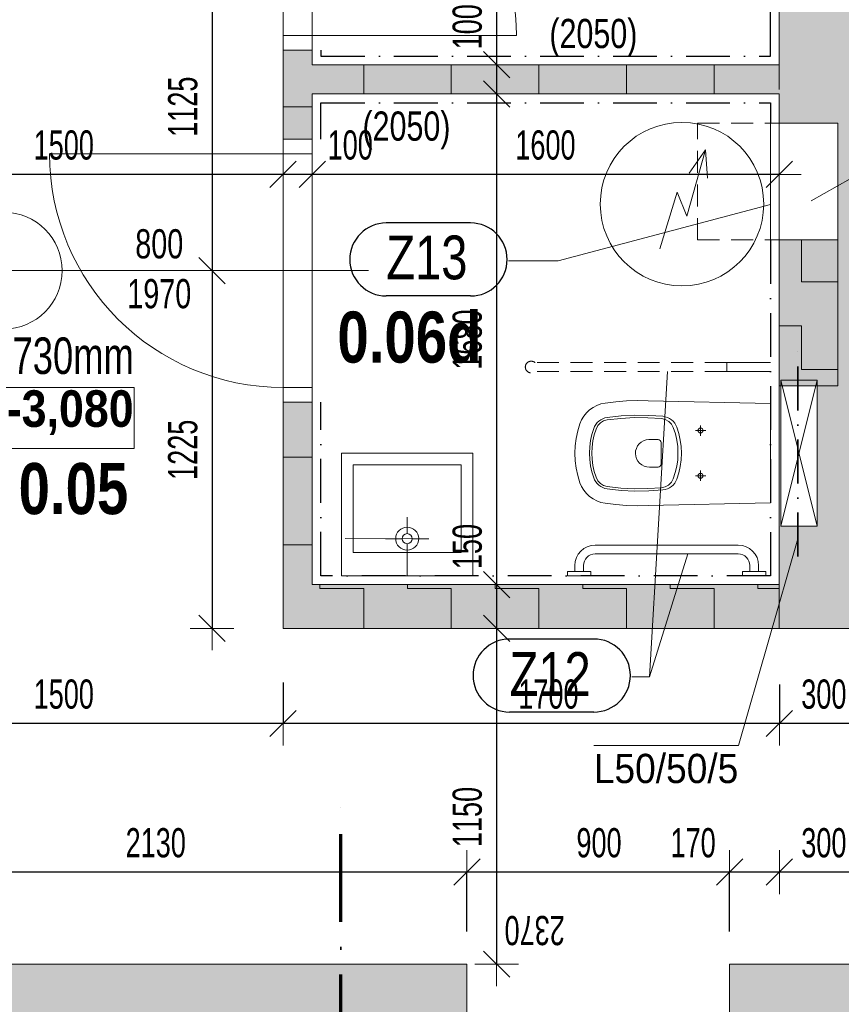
# Model space of a CAD drawing. Header units: millimetres. Extents: x -97971 to 48677, y -63570 to -5533.
# Tile 16 of 65: x -77678 to -74864, y -15074 to -11702. Entities that reach past the tile are written whole.
import ezdxf

# ---------------------------------------------------------------- set-up
doc = ezdxf.new("R2010")
doc.units = ezdxf.units.MM
doc.header["$PDMODE"] = 65
for name, pattern in [('Carkovana 2x_1', [200, 150, -50]), ('Cerchovana_1', [250, 150, -50, 0, -50]), ('JIS_02_1.2', [115, 75, -40]), ('JIS_08_37', [480, 300, -90, 0, -90])]:
    doc.linetypes.add(name, pattern=pattern)
for name, color, linetype, lineweight in [('XR$1$1.PP - NÁVRH_1', 7, 'Continuous', 25), ('XR$2$KOTY_1', 7, 'Continuous', 25), ('XR$3$ZAŘIZOVÁKY_1', 7, 'Continuous', 25), ('XR$4$VÝPLNĚ_1', 7, 'Continuous', 25), ('XR$6$VÝROBKY ___1', 7, 'Continuous', 25), ('XR$7$FILING ___1', 7, 'Continuous', 25)]:
    doc.layers.add(name, color=color, linetype=linetype, lineweight=lineweight)
doc.styles.add('ARIAL', font='ARIAL.TTF')
doc.styles.add('Arial Black', font='Arial Black')
doc.styles.add('ARIALNARROW', font='ARIALN.TTF')
doc.dimstyles.new('DIMSTYLE_3', dxfattribs={"dimtxt": 100, "dimasz": 150, "dimexe": 0, "dimexo": 0, "dimgap": 50, "dimtad": 2, "dimdec": 0, "dimrnd": 5, "dimzin": 12, "dimdsep": 46, "dimtxsty": 'ARIALNARROW', "dimblk1": 'ALL_ML_STRICH', "dimblk2": 'ALL_ML_STRICH', "dimsah": 1, "dimcen": 0, "dimclrd": 6, "dimclre": 6, "dimclrt": 6, "dimadec": 0, "dimazin": 0, "dimtfac": 1, "dimtdec": 0, "dimtix": 1, "dimtmove": 2, "dimatfit": 3, "dimfxl": 0, "dimtzin": 0, "dimlwd": 0, "dimlwe": 13, "dimarcsym": 0})
doc.dimstyles.new('DIMSTYLE_5', dxfattribs={"dimtxt": 100, "dimasz": 150, "dimexe": 0, "dimexo": 0, "dimgap": 50, "dimtad": 2, "dimdec": 0, "dimrnd": 5, "dimzin": 12, "dimdsep": 46, "dimtxsty": 'ARIALNARROW', "dimblk1": 'ALL_ML_STRICH', "dimblk2": 'ALL_ML_STRICH', "dimsah": 1, "dimcen": 0, "dimclrd": 6, "dimclre": 6, "dimclrt": 6, "dimadec": 0, "dimazin": 0, "dimtfac": 1, "dimtdec": 0, "dimtix": 1, "dimtmove": 2, "dimatfit": 3, "dimfxl": 0, "dimtvp": 1.2, "dimtzin": 0, "dimlwd": 0, "dimlwe": 13, "dimarcsym": 0})
pattern_1 = [(0, (300, 300), (150, 150), [150, -150]), (90, (300, 300), (-150, 150), [150, -150])]

# ---------------------------------------------------------------- blocks, each defined once
blk = doc.blocks.new('KOMPLEXNÍ OBJEKT_14')
at = {"layer": 'XR$2$KOTY_1', "color": 7, "linetype": 'JIS_08_37', "lineweight": 70}
blk.add_line((-76578.7, -15271.6), (-76578.7, -14396.1), dxfattribs=at)
at = {"layer": 'XR$2$KOTY_1', "color": 7, "linetype": 'Continuous', "lineweight": 13}
for p, q in [((-76578.7, -15271.6), (-76472.6, -15165.5)), ((-76472.6, -15377.6), (-76472.6, -15165.5)), ((-76578.7, -15271.6), (-76120.4, -15271.6)), ((-76578.7, -15271.6), (-76472.6, -15377.6))]:
    blk.add_line(p, q, dxfattribs=at)
at = {"layer": 'XR$2$KOTY_1', "color": 7, "linetype": 'Continuous', "lineweight": 25, "insert": (-76301.7, -15494.1), "char_height": 150, "width": 176.23, "attachment_point": 7, "rotation": 0.0001, "style": 'Arial Black'}
blk.add_mtext('\\W0.82;1', dxfattribs=at)
blk = doc.blocks.new('ALL_ML_STRICH')
at = {"color": 0, "linetype": 'ByBlock', "lineweight": -2}
for p, q in [((0, -0.5), (0, 0.5)), ((-0.3, -0.3), (0.3, 0.3)), ((-1, 0), (0.5, 0))]:
    blk.add_line(p, q, dxfattribs=at)
blk = doc.blocks.new('*D283')
at = {"layer": 'DEFPOINTS', "color": 6, "linetype": 'Continuous', "lineweight": 13}
for p in [(-74776.3, -14621.2), (-75075.9, -14936.3), (-74776.3, -14936.3)]:
    blk.add_point(p, dxfattribs=at)
at = {"layer": 'XR$2$KOTY_1', "color": 6, "linetype": 'Continuous', "lineweight": -2}
for p, q in [((-75075.9, -14621.2), (-75075.9, -14621.2)), ((-74776.3, -14621.2), (-75075.9, -14621.2)), ((-74776.3, -14621.2), (-74776.3, -14621.2))]:
    blk.add_line(p, q, dxfattribs=at)
at = {"layer": 'XR$2$KOTY_1', "color": 6, "linetype": 'Continuous', "lineweight": 13, "xscale": 150, "yscale": 150, "zscale": 150}
for p, rotation in [((-75075.9, -14621.2), 180), ((-74776.3, -14621.2), 360)]:
    blk.add_blockref('ALL_ML_STRICH', p, dxfattribs=dict(at, rotation=rotation))
at = {"layer": 'XR$2$KOTY_1', "color": 6, "linetype": 'Continuous', "lineweight": 13, "insert": (-74923.6, -14521.2), "char_height": 100, "width": 243.429, "attachment_point": 5, "style": 'ARIALNARROW'}
blk.add_mtext('\\W0.81;\\A1;{300}', dxfattribs=at)
blk = doc.blocks.new('*D284')
at = {"layer": 'DEFPOINTS', "color": 6, "linetype": 'Continuous', "lineweight": 13}
for p in [(-75075.9, -14621.2), (-75246.3, -14936.3), (-75075.9, -14936.3)]:
    blk.add_point(p, dxfattribs=at)
at = {"layer": 'XR$2$KOTY_1', "color": 6, "linetype": 'Continuous', "lineweight": -2}
for p, q in [((-75246.3, -14824.2), (-75246.3, -14621.2)), ((-75075.9, -14621.2), (-75246.3, -14621.2)), ((-75075.9, -14621.2), (-75075.9, -14621.2))]:
    blk.add_line(p, q, dxfattribs=at)
at = {"layer": 'XR$2$KOTY_1', "color": 6, "linetype": 'Continuous', "lineweight": 13, "xscale": 150, "yscale": 150, "zscale": 150}
for p, rotation in [((-75246.3, -14621.2), 180), ((-75075.9, -14621.2), 360)]:
    blk.add_blockref('ALL_ML_STRICH', p, dxfattribs=dict(at, rotation=rotation))
at = {"layer": 'XR$2$KOTY_1', "color": 6, "linetype": 'Continuous', "lineweight": 13, "insert": (-75371.5, -14521.2), "char_height": 100, "width": 243.429, "attachment_point": 5, "style": 'ARIALNARROW'}
blk.add_mtext('\\W0.81;\\A1;{170}', dxfattribs=at)
blk = doc.blocks.new('*D285')
at = {"layer": 'DEFPOINTS', "color": 6, "linetype": 'Continuous', "lineweight": 13}
for p in [(-75246.3, -14621.2), (-76146.3, -14936.3), (-75246.3, -14936.3)]:
    blk.add_point(p, dxfattribs=at)
at = {"layer": 'XR$2$KOTY_1', "color": 6, "linetype": 'Continuous', "lineweight": -2}
for p, q in [((-76146.3, -14824.2), (-76146.3, -14621.2)), ((-75246.3, -14621.2), (-76146.3, -14621.2)), ((-75246.3, -14824.2), (-75246.3, -14621.2))]:
    blk.add_line(p, q, dxfattribs=at)
at = {"layer": 'XR$2$KOTY_1', "color": 6, "linetype": 'Continuous', "lineweight": 13, "xscale": 150, "yscale": 150, "zscale": 150}
for p, rotation in [((-76146.3, -14621.2), 180), ((-75246.3, -14621.2), 360)]:
    blk.add_blockref('ALL_ML_STRICH', p, dxfattribs=dict(at, rotation=rotation))
at = {"layer": 'XR$2$KOTY_1', "color": 6, "linetype": 'Continuous', "lineweight": 13, "insert": (-75693.8, -14521.2), "char_height": 100, "width": 243.429, "attachment_point": 5, "style": 'ARIALNARROW'}
blk.add_mtext('\\W0.81;\\A1;{900}', dxfattribs=at)
at = {"layer": 'XR$2$KOTY_1', "color": 6, "linetype": 'Continuous', "lineweight": 13, "insert": (-75811, -14871.2), "char_height": 100, "width": 5, "attachment_point": 1, "rotation": 180, "line_spacing_factor": 0.60241, "style": 'ARIALNARROW'}
blk.add_mtext('\\W0.81;2370', dxfattribs=at)
blk = doc.blocks.new('*D286')
at = {"layer": 'DEFPOINTS', "color": 6, "linetype": 'Continuous', "lineweight": 13}
for p in [(-76146.3, -14621.2), (-78276.3, -14936.3), (-76146.3, -14936.3)]:
    blk.add_point(p, dxfattribs=at)
at = {"layer": 'XR$2$KOTY_1', "color": 6, "linetype": 'Continuous', "lineweight": -2}
for p, q in [((-78276.3, -14621.2), (-78276.3, -14621.2)), ((-76146.3, -14621.2), (-78276.3, -14621.2)), ((-76146.3, -14824.2), (-76146.3, -14621.2))]:
    blk.add_line(p, q, dxfattribs=at)
at = {"layer": 'XR$2$KOTY_1', "color": 6, "linetype": 'Continuous', "lineweight": 13, "xscale": 150, "yscale": 150, "zscale": 150}
for p, rotation in [((-78276.3, -14621.2), 180), ((-76146.3, -14621.2), 360)]:
    blk.add_blockref('ALL_ML_STRICH', p, dxfattribs=dict(at, rotation=rotation))
at = {"layer": 'XR$2$KOTY_1', "color": 6, "linetype": 'Continuous', "lineweight": 13, "insert": (-77212.4, -14521.2), "char_height": 100, "width": 324.571, "attachment_point": 5, "style": 'ARIALNARROW'}
blk.add_mtext('\\W0.81;\\A1;{2130}', dxfattribs=at)
blk = doc.blocks.new('*D318')
at = {"layer": 'DEFPOINTS', "color": 6, "linetype": 'Continuous', "lineweight": 13}
for p in [(-75075.9, -13786.3), (-74776.3, -13786.3), (-74776.3, -14112.1)]:
    blk.add_point(p, dxfattribs=at)
at = {"layer": 'XR$2$KOTY_1', "color": 6, "linetype": 'Continuous', "lineweight": -2}
for p, q in [((-75075.9, -13978.5), (-75075.9, -14112.1)), ((-74776.3, -13978.5), (-74776.3, -14112.1)), ((-74776.3, -14112.1), (-75075.9, -14112.1))]:
    blk.add_line(p, q, dxfattribs=at)
at = {"layer": 'XR$2$KOTY_1', "color": 6, "linetype": 'Continuous', "lineweight": 13, "xscale": 150, "yscale": 150, "zscale": 150}
for p, rotation in [((-75075.9, -14112.1), 180), ((-74776.3, -14112.1), 360)]:
    blk.add_blockref('ALL_ML_STRICH', p, dxfattribs=dict(at, rotation=rotation))
at = {"layer": 'XR$2$KOTY_1', "color": 6, "linetype": 'Continuous', "lineweight": 13, "insert": (-74923.6, -14012.1), "char_height": 100, "width": 243.429, "attachment_point": 5, "style": 'ARIALNARROW'}
blk.add_mtext('\\W0.81;\\A1;{300}', dxfattribs=at)
blk = doc.blocks.new('*D319')
at = {"layer": 'DEFPOINTS', "color": 6, "linetype": 'Continuous', "lineweight": 13}
for p in [(-76776.3, -13786.3), (-75075.9, -13786.3), (-75075.9, -14112.1)]:
    blk.add_point(p, dxfattribs=at)
at = {"layer": 'XR$2$KOTY_1', "color": 6, "linetype": 'Continuous', "lineweight": -2}
for p, q in [((-76776.3, -13971.3), (-76776.3, -14112.1)), ((-75075.9, -13978.5), (-75075.9, -14112.1)), ((-75075.9, -14112.1), (-76776.3, -14112.1))]:
    blk.add_line(p, q, dxfattribs=at)
at = {"layer": 'XR$2$KOTY_1', "color": 6, "linetype": 'Continuous', "lineweight": 13, "xscale": 150, "yscale": 150, "zscale": 150}
for p, rotation in [((-76776.3, -14112.1), 180), ((-75075.9, -14112.1), 360)]:
    blk.add_blockref('ALL_ML_STRICH', p, dxfattribs=dict(at, rotation=rotation))
at = {"layer": 'XR$2$KOTY_1', "color": 6, "linetype": 'Continuous', "lineweight": 13, "insert": (-75867.2, -14012.1), "char_height": 100, "width": 324.571, "attachment_point": 5, "style": 'ARIALNARROW'}
blk.add_mtext('\\W0.81;\\A1;{1700}', dxfattribs=at)
blk = doc.blocks.new('*D320')
at = {"layer": 'DEFPOINTS', "color": 6, "linetype": 'Continuous', "lineweight": 13}
for p in [(-76776.3, -13786.3), (-78276.3, -14061.3), (-76776.3, -14112.1)]:
    blk.add_point(p, dxfattribs=at)
at = {"layer": 'XR$2$KOTY_1', "color": 6, "linetype": 'Continuous', "lineweight": -2}
for p, q in [((-76776.3, -13971.3), (-76776.3, -14112.1)), ((-78276.3, -14112.1), (-78276.3, -14112.1)), ((-76776.3, -14112.1), (-78276.3, -14112.1))]:
    blk.add_line(p, q, dxfattribs=at)
at = {"layer": 'XR$2$KOTY_1', "color": 6, "linetype": 'Continuous', "lineweight": 13, "xscale": 150, "yscale": 150, "zscale": 150}
for p, rotation in [((-78276.3, -14112.1), 180), ((-76776.3, -14112.1), 360)]:
    blk.add_blockref('ALL_ML_STRICH', p, dxfattribs=dict(at, rotation=rotation))
at = {"layer": 'XR$2$KOTY_1', "color": 6, "linetype": 'Continuous', "lineweight": 13, "insert": (-77527.4, -14012.1), "char_height": 100, "width": 324.571, "attachment_point": 5, "style": 'ARIALNARROW'}
blk.add_mtext('\\W0.81;\\A1;{1500}', dxfattribs=at)
blk = doc.blocks.new('*D328')
at = {"layer": 'DEFPOINTS', "color": 6, "linetype": 'Continuous', "lineweight": 13}
for p in [(-77019.4, -11436.3), (-76776.3, -11436.3), (-76776.3, -12561.3)]:
    blk.add_point(p, dxfattribs=at)
at = {"layer": 'XR$2$KOTY_1', "color": 6, "linetype": 'Continuous', "lineweight": -2}
for p, q in [((-77019.4, -11436.3), (-77019.4, -11436.3)), ((-77019.4, -11436.3), (-77019.4, -12561.3)), ((-77019.4, -12561.3), (-77019.4, -12561.3))]:
    blk.add_line(p, q, dxfattribs=at)
at = {"layer": 'XR$2$KOTY_1', "color": 6, "linetype": 'Continuous', "lineweight": 13, "xscale": 150, "yscale": 150, "zscale": 150}
for p, rotation in [((-77019.4, -11436.3), 90), ((-77019.4, -12561.3), 270)]:
    blk.add_blockref('ALL_ML_STRICH', p, dxfattribs=dict(at, rotation=rotation))
at = {"layer": 'XR$2$KOTY_1', "color": 6, "linetype": 'Continuous', "lineweight": 13, "insert": (-77119.4, -11999.9), "char_height": 100, "width": 324.571, "attachment_point": 5, "rotation": 90, "style": 'ARIALNARROW'}
blk.add_mtext('\\W0.81;\\A1;{1125}', dxfattribs=at)
blk = doc.blocks.new('*D329')
at = {"layer": 'DEFPOINTS', "color": 6, "linetype": 'Continuous', "lineweight": 13}
for p in [(-77019.4, -12561.3), (-76776.3, -12561.3), (-76776.3, -13786.3)]:
    blk.add_point(p, dxfattribs=at)
at = {"layer": 'XR$2$KOTY_1', "color": 6, "linetype": 'Continuous', "lineweight": -2}
for p, q in [((-77019.4, -12561.3), (-77019.4, -12561.3)), ((-77019.4, -12561.3), (-77019.4, -13786.3)), ((-77019.4, -13786.3), (-77019.4, -13786.3))]:
    blk.add_line(p, q, dxfattribs=at)
at = {"layer": 'XR$2$KOTY_1', "color": 6, "linetype": 'Continuous', "lineweight": 13, "xscale": 150, "yscale": 150, "zscale": 150}
for p, rotation in [((-77019.4, -12561.3), 90), ((-77019.4, -13786.3), 270)]:
    blk.add_blockref('ALL_ML_STRICH', p, dxfattribs=dict(at, rotation=rotation))
at = {"layer": 'XR$2$KOTY_1', "color": 6, "linetype": 'Continuous', "lineweight": 13, "insert": (-77119.4, -13174.9), "char_height": 100, "width": 324.571, "attachment_point": 5, "rotation": 90, "style": 'ARIALNARROW'}
blk.add_mtext('\\W0.81;\\A1;{1225}', dxfattribs=at)
blk = doc.blocks.new('*D359')
at = {"layer": 'DEFPOINTS', "color": 6, "linetype": 'Continuous', "lineweight": 13}
for p in [(-76676.3, -11956.3), (-75076.3, -11956.3), (-75076.3, -12231.6)]:
    blk.add_point(p, dxfattribs=at)
at = {"layer": 'XR$2$KOTY_1', "color": 6, "linetype": 'Continuous', "lineweight": -2}
for p, q in [((-76676.3, -12231.6), (-76676.3, -12231.6)), ((-75076.3, -12231.6), (-76676.3, -12231.6)), ((-75076.3, -12231.6), (-75076.3, -12231.6))]:
    blk.add_line(p, q, dxfattribs=at)
at = {"layer": 'XR$2$KOTY_1', "color": 6, "linetype": 'Continuous', "lineweight": 13, "xscale": 150, "yscale": 150, "zscale": 150}
for p, rotation in [((-76676.3, -12231.6), 180), ((-75076.3, -12231.6), 360)]:
    blk.add_blockref('ALL_ML_STRICH', p, dxfattribs=dict(at, rotation=rotation))
at = {"layer": 'XR$2$KOTY_1', "color": 6, "linetype": 'Continuous', "lineweight": 13, "insert": (-75877.4, -12131.6), "char_height": 100, "width": 324.571, "attachment_point": 5, "style": 'ARIALNARROW'}
blk.add_mtext('\\W0.81;\\A1;{1600}', dxfattribs=at)
blk = doc.blocks.new('*D360')
at = {"layer": 'DEFPOINTS', "color": 6, "linetype": 'Continuous', "lineweight": 13}
for p in [(-76776.3, -11943.8), (-76676.3, -11956.3), (-76676.3, -12231.6)]:
    blk.add_point(p, dxfattribs=at)
at = {"layer": 'XR$2$KOTY_1', "color": 6, "linetype": 'Continuous', "lineweight": -2}
for p, q in [((-76776.3, -12231.6), (-76776.3, -12231.6)), ((-76676.3, -12231.6), (-76776.3, -12231.6)), ((-76676.3, -12231.6), (-76676.3, -12231.6))]:
    blk.add_line(p, q, dxfattribs=at)
at = {"layer": 'XR$2$KOTY_1', "color": 6, "linetype": 'Continuous', "lineweight": 13, "xscale": 150, "yscale": 150, "zscale": 150}
for p, rotation in [((-76776.3, -12231.6), 180), ((-76676.3, -12231.6), 360)]:
    blk.add_blockref('ALL_ML_STRICH', p, dxfattribs=dict(at, rotation=rotation))
at = {"layer": 'XR$2$KOTY_1', "color": 6, "linetype": 'Continuous', "lineweight": 13, "insert": (-76546.1, -12131.6), "char_height": 100, "width": 243.429, "attachment_point": 5, "style": 'ARIALNARROW'}
blk.add_mtext('\\W0.81;\\A1;{100}', dxfattribs=at)
blk = doc.blocks.new('*D361')
at = {"layer": 'DEFPOINTS', "color": 6, "linetype": 'Continuous', "lineweight": 13}
for p in [(-78276.3, -11936.3), (-76776.3, -11943.8), (-76776.3, -12231.6)]:
    blk.add_point(p, dxfattribs=at)
at = {"layer": 'XR$2$KOTY_1', "color": 6, "linetype": 'Continuous', "lineweight": -2}
for p, q in [((-78276.3, -12231.6), (-78276.3, -12231.6)), ((-76776.3, -12231.6), (-78276.3, -12231.6)), ((-76776.3, -12231.6), (-76776.3, -12231.6))]:
    blk.add_line(p, q, dxfattribs=at)
at = {"layer": 'XR$2$KOTY_1', "color": 6, "linetype": 'Continuous', "lineweight": 13, "xscale": 150, "yscale": 150, "zscale": 150}
for p, rotation in [((-78276.3, -12231.6), 180), ((-76776.3, -12231.6), 360)]:
    blk.add_blockref('ALL_ML_STRICH', p, dxfattribs=dict(at, rotation=rotation))
at = {"layer": 'XR$2$KOTY_1', "color": 6, "linetype": 'Continuous', "lineweight": 13, "insert": (-77527.4, -12131.6), "char_height": 100, "width": 324.571, "attachment_point": 5, "style": 'ARIALNARROW'}
blk.add_mtext('\\W0.81;\\A1;{1500}', dxfattribs=at)
blk = doc.blocks.new('*D368')
at = {"layer": 'DEFPOINTS', "color": 6, "linetype": 'Continuous', "lineweight": 13}
for p in [(-76676.3, -10936.3), (-76044.8, -10936.3), (-76676.3, -11856.3)]:
    blk.add_point(p, dxfattribs=at)
at = {"layer": 'XR$2$KOTY_1', "color": 6, "linetype": 'Continuous', "lineweight": -2}
for p, q in [((-76044.8, -10936.3), (-76044.8, -10936.3)), ((-76044.8, -10936.3), (-76044.8, -11856.3)), ((-76044.8, -11856.3), (-76044.8, -11856.3))]:
    blk.add_line(p, q, dxfattribs=at)
at = {"layer": 'XR$2$KOTY_1', "color": 6, "linetype": 'Continuous', "lineweight": 13, "xscale": 150, "yscale": 150, "zscale": 150}
for p, rotation in [((-76044.8, -10936.3), 90), ((-76044.8, -11856.3), 270)]:
    blk.add_blockref('ALL_ML_STRICH', p, dxfattribs=dict(at, rotation=rotation))
at = {"layer": 'XR$2$KOTY_1', "color": 6, "linetype": 'Continuous', "lineweight": 13, "insert": (-76144.8, -11393.8), "char_height": 100, "width": 243.429, "attachment_point": 5, "rotation": 90, "style": 'ARIALNARROW'}
blk.add_mtext('\\W0.81;\\A1;{920}', dxfattribs=at)
blk = doc.blocks.new('*D369')
at = {"layer": 'DEFPOINTS', "color": 6, "linetype": 'Continuous', "lineweight": 13}
for p in [(-76676.3, -11856.3), (-76044.8, -11856.3), (-76676.3, -11956.3)]:
    blk.add_point(p, dxfattribs=at)
at = {"layer": 'XR$2$KOTY_1', "color": 6, "linetype": 'Continuous', "lineweight": -2}
for p, q in [((-76044.8, -11856.3), (-76044.8, -11856.3)), ((-76044.8, -11856.3), (-76044.8, -11956.3)), ((-76044.8, -11956.3), (-76044.8, -11956.3))]:
    blk.add_line(p, q, dxfattribs=at)
at = {"layer": 'XR$2$KOTY_1', "color": 6, "linetype": 'Continuous', "lineweight": 13, "xscale": 150, "yscale": 150, "zscale": 150}
for p, rotation in [((-76044.8, -11856.3), 90), ((-76044.8, -11956.3), 270)]:
    blk.add_blockref('ALL_ML_STRICH', p, dxfattribs=dict(at, rotation=rotation))
at = {"layer": 'XR$2$KOTY_1', "color": 6, "linetype": 'Continuous', "lineweight": 13, "insert": (-76144.8, -11726.1), "char_height": 100, "width": 243.429, "attachment_point": 5, "rotation": 90, "style": 'ARIALNARROW'}
blk.add_mtext('\\W0.81;\\A1;{100}', dxfattribs=at)
blk = doc.blocks.new('*D370')
at = {"layer": 'DEFPOINTS', "color": 6, "linetype": 'Continuous', "lineweight": 13}
for p in [(-76676.3, -11956.3), (-76044.8, -11956.3), (-76676.3, -13636.3)]:
    blk.add_point(p, dxfattribs=at)
at = {"layer": 'XR$2$KOTY_1', "color": 6, "linetype": 'Continuous', "lineweight": -2}
for p, q in [((-76044.8, -11956.3), (-76044.8, -11956.3)), ((-76044.8, -11956.3), (-76044.8, -13636.3)), ((-76044.8, -13636.3), (-76044.8, -13636.3))]:
    blk.add_line(p, q, dxfattribs=at)
at = {"layer": 'XR$2$KOTY_1', "color": 6, "linetype": 'Continuous', "lineweight": 13, "xscale": 150, "yscale": 150, "zscale": 150}
for p, rotation in [((-76044.8, -11956.3), 90), ((-76044.8, -13636.3), 270)]:
    blk.add_blockref('ALL_ML_STRICH', p, dxfattribs=dict(at, rotation=rotation))
at = {"layer": 'XR$2$KOTY_1', "color": 6, "linetype": 'Continuous', "lineweight": 13, "insert": (-76144.8, -12797.4), "char_height": 100, "width": 324.571, "attachment_point": 5, "rotation": 90, "style": 'ARIALNARROW'}
blk.add_mtext('\\W0.81;\\A1;{1680}', dxfattribs=at)
blk = doc.blocks.new('*D371')
at = {"layer": 'DEFPOINTS', "color": 6, "linetype": 'Continuous', "lineweight": 13}
for p in [(-76676.3, -13636.3), (-76044.8, -13636.3), (-76776.3, -13786.3)]:
    blk.add_point(p, dxfattribs=at)
at = {"layer": 'XR$2$KOTY_1', "color": 6, "linetype": 'Continuous', "lineweight": -2}
for p, q in [((-76044.8, -13636.3), (-76044.8, -13636.3)), ((-76044.8, -13636.3), (-76044.8, -13786.3)), ((-76044.8, -13786.3), (-76044.8, -13786.3))]:
    blk.add_line(p, q, dxfattribs=at)
at = {"layer": 'XR$2$KOTY_1', "color": 6, "linetype": 'Continuous', "lineweight": 13, "xscale": 150, "yscale": 150, "zscale": 150}
for p, rotation in [((-76044.8, -13636.3), 90), ((-76044.8, -13786.3), 270)]:
    blk.add_blockref('ALL_ML_STRICH', p, dxfattribs=dict(at, rotation=rotation))
at = {"layer": 'XR$2$KOTY_1', "color": 6, "linetype": 'Continuous', "lineweight": 13, "insert": (-76144.8, -13506.1), "char_height": 100, "width": 243.429, "attachment_point": 5, "rotation": 90, "style": 'ARIALNARROW'}
blk.add_mtext('\\W0.81;\\A1;{150}', dxfattribs=at)
blk = doc.blocks.new('*D372')
at = {"layer": 'DEFPOINTS', "color": 6, "linetype": 'Continuous', "lineweight": 13}
for p in [(-76776.3, -13786.3), (-76044.8, -13786.3), (-76146.3, -14936.3)]:
    blk.add_point(p, dxfattribs=at)
at = {"layer": 'XR$2$KOTY_1', "color": 6, "linetype": 'Continuous', "lineweight": -2}
for p, q in [((-76044.8, -13786.3), (-76044.8, -13786.3)), ((-76044.8, -13786.3), (-76044.8, -14936.3)), ((-76044.8, -14936.3), (-76044.8, -14936.3))]:
    blk.add_line(p, q, dxfattribs=at)
at = {"layer": 'XR$2$KOTY_1', "color": 6, "linetype": 'Continuous', "lineweight": 13, "xscale": 150, "yscale": 150, "zscale": 150}
for p, rotation in [((-76044.8, -13786.3), 90), ((-76044.8, -14936.3), 270)]:
    blk.add_blockref('ALL_ML_STRICH', p, dxfattribs=dict(at, rotation=rotation))
at = {"layer": 'XR$2$KOTY_1', "color": 6, "linetype": 'Continuous', "lineweight": 13, "insert": (-76144.8, -14432.4), "char_height": 100, "width": 324.571, "attachment_point": 5, "rotation": 90, "style": 'ARIALNARROW'}
blk.add_mtext('\\W0.81;\\A1;{1150}', dxfattribs=at)
blk = doc.blocks.new('KOMPLEXNÍ OBJEKT_44')
at = {"layer": 'XR$3$ZAŘIZOVÁKY_1', "color": 251, "linetype": 'Continuous', "lineweight": 13}
for p, q in [((-76576.3, -13606.3), (-76576.3, -13186.3)), ((-76576.3, -13186.3), (-76125.6, -13186.3)), ((-76125.6, -13606.3), (-76125.6, -13186.3)), ((-76165.6, -13226.3), (-76536.3, -13226.3)), ((-76536.3, -13226.3), (-76536.3, -13526.3)), ((-76165.6, -13526.3), (-76165.6, -13226.3)), ((-76576.3, -13606.3), (-76576.3, -13262.3)), ((-76350.9, -13462), (-76350.9, -13405.3)), ((-76368.1, -13479.2), (-76424.8, -13479.2)), ((-76333.7, -13479.2), (-76277.1, -13479.2)), ((-76350.9, -13496.3), (-76350.9, -13606.3)), ((-76536.3, -13526.3), (-76165.6, -13526.3)), ((-76125.6, -13606.3), (-76576.3, -13606.3))]:
    blk.add_line(p, q, dxfattribs=at)
blk.add_arc((-76350.9, -13479.2), 17.2, 180.0000000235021, 179.9999827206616, dxfattribs=at)
blk = doc.blocks.new('KOMPLEXNÍ OBJEKT_46')
at = {"layer": 'XR$3$ZAŘIZOVÁKY_1', "color": 251, "linetype": 'Continuous', "lineweight": 13}
for p, q in [((-75071.3, -12936.3), (-75071.3, -13436.3)), ((-75071.3, -12936.3), (-74946.3, -12936.3)), ((-74946.3, -13436.3), (-75071.3, -12936.3)), ((-75071.3, -13436.3), (-74946.3, -12936.3)), ((-74946.3, -12936.3), (-74946.3, -13436.3)), ((-75071.3, -13436.3), (-74946.3, -13436.3))]:
    blk.add_line(p, q, dxfattribs=at)
blk = doc.blocks.new('KOMPLEXNÍ OBJEKT_47')
at = {"layer": 'XR$3$ZAŘIZOVÁKY_1', "color": 251, "linetype": 'Continuous', "lineweight": 13}
blk.add_line((-75106.3, -13016.3), (-75106.3, -13356.4), dxfattribs=at)
for points in [[(-75106.3, -13356.4), (-75525.6, -13365.9), (-75562.5, -13366.3), (-75599.5, -13365.1), (-75636.3, -13362.4), (-75673, -13358), (-75687.3, -13355), (-75701, -13350.1), (-75714, -13343.3), (-75725.9, -13334.9), (-75736.6, -13324.8), (-75745.8, -13313.5), (-75753.3, -13301), (-75759.1, -13287.5), (-75766.6, -13262.9), (-75772, -13237.7), (-75775.2, -13212.1), (-75776.3, -13186.3), (-75776.5, -13186.9), (-75775.4, -13161.2), (-75772.2, -13135.6), (-75766.8, -13110.4), (-75759.3, -13085.7), (-75753.5, -13072.2), (-75746, -13059.6), (-75736.8, -13048.1), (-75726.1, -13038.1), (-75714.2, -13029.5), (-75701.2, -13022.7), (-75687.3, -13017.7), (-75673, -13014.7), (-75636.3, -13010.4), (-75599.5, -13007.6), (-75562.5, -13006.4), (-75525.6, -13006.9), (-75106.3, -13016.3)], [(-75363.7, -13108.9), (-75346.1, -13108.9), (-75328.5, -13108.9)], [(-75345.9, -13100.3), (-75342.7, -13101), (-75339.9, -13102.8), (-75338.1, -13105.6), (-75337.4, -13108.9), (-75338.1, -13112.2), (-75340, -13115), (-75342.8, -13116.9), (-75346.1, -13117.5), (-75349.4, -13116.9), (-75352.2, -13115), (-75354, -13112.2), (-75354.7, -13108.9), (-75354, -13105.6), (-75352.2, -13102.8), (-75349.4, -13100.9), (-75346.1, -13100.3), (-75345.9, -13100.3)], [(-75346.1, -13091.3), (-75346.1, -13108.9), (-75346.1, -13126.5)], [(-75346.1, -13246.3), (-75346.1, -13263.9), (-75346.1, -13281.5)], [(-75363.7, -13263.9), (-75346.1, -13263.9), (-75328.5, -13263.9)], [(-75345.9, -13255.3), (-75342.7, -13256), (-75339.9, -13257.8), (-75338.1, -13260.6), (-75337.4, -13263.9), (-75338.1, -13267.2), (-75340, -13270), (-75342.8, -13271.9), (-75346.1, -13272.5), (-75349.4, -13271.9), (-75352.2, -13270), (-75354, -13267.2), (-75354.7, -13263.9), (-75354, -13260.6), (-75352.2, -13257.8), (-75349.4, -13255.9), (-75346.1, -13255.3), (-75345.9, -13255.3)]]:
    blk.add_lwpolyline(points, dxfattribs=at)
for points in [[(-75666, -13064.2), (-75618.4, -13059), (-75570.6, -13056.6), (-75522.7, -13057), (-75475, -13060.2), (-75467.1, -13061.6), (-75459.4, -13064), (-75452.2, -13067.5), (-75445.6, -13072), (-75439.6, -13077.3), (-75434.4, -13083.4), (-75430.2, -13090.2), (-75426.9, -13097.6), (-75420.1, -13119.2), (-75415.3, -13141.3), (-75412.3, -13163.8), (-75411.4, -13186.5), (-75412.4, -13209.1), (-75415.4, -13231.6), (-75420.3, -13253.7), (-75427.2, -13275.4), (-75430.5, -13282.7), (-75434.7, -13289.4), (-75439.9, -13295.5), (-75445.8, -13300.9), (-75452.5, -13305.3), (-75459.7, -13308.8), (-75467.3, -13311.2), (-75475.2, -13312.5), (-75522.9, -13315.8), (-75570.7, -13316.2), (-75618.5, -13313.8), (-75666, -13308.5), (-75673.7, -13306.9), (-75681, -13304.3), (-75687.9, -13300.7), (-75694.3, -13296.2), (-75699.9, -13290.8), (-75704.8, -13284.8), (-75708.9, -13278.1), (-75711.9, -13270.9), (-75718.2, -13250.3), (-75722.7, -13229.3), (-75725.4, -13207.9), (-75726.3, -13186.4), (-75725.4, -13164.8), (-75722.7, -13143.5), (-75718.2, -13122.4), (-75711.9, -13101.8), (-75708.8, -13094.6), (-75704.8, -13088), (-75699.9, -13081.9), (-75694.2, -13076.6), (-75687.9, -13072.1), (-75681, -13068.4), (-75673.7, -13065.8), (-75666, -13064.2)], [(-75479.8, -13067.8), (-75466.8, -13070.9), (-75455.1, -13077.4), (-75445.7, -13087), (-75439.3, -13098.7), (-75432.4, -13120), (-75427.4, -13141.9), (-75424.4, -13164.1), (-75423.4, -13186.5), (-75424.4, -13208.9), (-75427.5, -13231.1), (-75432.6, -13252.9), (-75439.6, -13274.2), (-75446, -13285.9), (-75455.4, -13295.4), (-75467, -13301.9), (-75480, -13304.9), (-75526.4, -13307.9), (-75572.9, -13308.1), (-75619.3, -13305.7), (-75665.6, -13300.5), (-75678.1, -13297), (-75689.2, -13290.2), (-75698.1, -13280.6), (-75704.1, -13269), (-75710.3, -13248.9), (-75714.7, -13228.3), (-75717.4, -13207.4), (-75718.3, -13186.4), (-75717.4, -13165.3), (-75714.7, -13144.4), (-75710.3, -13123.9), (-75704.1, -13103.7), (-75698.1, -13092.1), (-75689.2, -13082.6), (-75678.1, -13075.8), (-75665.6, -13072.2), (-75619.3, -13067.1), (-75572.8, -13064.6), (-75526.2, -13064.9), (-75479.8, -13067.8)], [(-75481.2, -13223.9), (-75482, -13227.7), (-75484.1, -13231), (-75487.4, -13233.2), (-75491.2, -13233.9), (-75521.1, -13233.9), (-75530.3, -13233.2), (-75539.2, -13230.7), (-75547.4, -13226.6), (-75554.7, -13220.9), (-75560.7, -13213.8), (-75565.2, -13205.8), (-75568, -13197.1), (-75569.1, -13187.9), (-75568.4, -13178.7), (-75565.9, -13169.9), (-75561.8, -13161.6), (-75556.1, -13154.4), (-75549.1, -13148.4), (-75541, -13143.9), (-75532.3, -13141), (-75523.1, -13139.9), (-75521.1, -13139.9), (-75491.2, -13139.9), (-75487.4, -13140.7), (-75484.1, -13142.8), (-75482, -13146.1), (-75481.2, -13149.9), (-75481.2, -13223.9)]]:
    blk.add_lwpolyline(points, close=True, dxfattribs=at)
blk = doc.blocks.new('KOMPLEXNÍ OBJEKT_61')
at = {"layer": 'XR$4$VÝPLNĚ_1', "color": 132, "linetype": 'Continuous', "lineweight": 13}
for p, q in [((-76776.3, -13011.3), (-76776.3, -12111.3)), ((-76676.3, -13011.3), (-76676.3, -12111.3)), ((-76676.3, -12161.3), (-76676.3, -12111.3)), ((-76776.3, -12161.3), (-77576.3, -12161.3)), ((-76676.3, -12161.3), (-76776.3, -12161.3)), ((-76483, -12561.3), (-77533, -12561.3)), ((-76676.3, -12961.3), (-76776.3, -12961.3))]:
    blk.add_line(p, q, dxfattribs=at)
blk.add_arc((-76776.3, -12161.3), 800, 180, 270, dxfattribs=at)
blk = doc.blocks.new('KOMPLEXNÍ OBJEKT_66')
at = {"layer": 'XR$4$VÝPLNĚ_1', "color": 132, "linetype": 'Continuous', "lineweight": 13}
for p, q in [((-76776.3, -11006.3), (-76776.3, -11806.3)), ((-76676.3, -11006.3), (-76676.3, -11806.3)), ((-76776.3, -11056.3), (-76676.3, -11056.3)), ((-76197.7, -11436.3), (-76912.3, -11436.3)), ((-75976.3, -11756.3), (-76776.3, -11756.3))]:
    blk.add_line(p, q, dxfattribs=at)
blk.add_arc((-76676.3, -11756.3), 700, 0, 90, dxfattribs=at)
blk = doc.blocks.new('KOMPLEXNÍ OBJEKT_114')
at = {"layer": 'XR$6$VÝROBKY ___1', "color": 5, "linetype": 'Continuous', "lineweight": 13}
for p, q in [((-75217, -13501.4), (-75707, -13501.4)), ((-75217, -13531.4), (-75707, -13531.4)), ((-75777, -13571.4), (-75777, -13591.4)), ((-75747, -13571.4), (-75747, -13591.4)), ((-75177, -13571.4), (-75177, -13591.4)), ((-75147, -13571.4), (-75147, -13591.4)), ((-75802, -13591.4), (-75802, -13606.4)), ((-75722, -13591.4), (-75802, -13591.4)), ((-75802, -13606.4), (-75722, -13606.4)), ((-75722, -13606.4), (-75722, -13591.4)), ((-75202, -13591.4), (-75202, -13606.4)), ((-75122, -13591.4), (-75202, -13591.4)), ((-75202, -13606.4), (-75122, -13606.4)), ((-75122, -13606.4), (-75122, -13591.4))]:
    blk.add_line(p, q, dxfattribs=at)
for centre, radius, start, end in [((-75707, -13571.4), 70, 90, 180), ((-75217, -13571.4), 70, 360, 90), ((-75707, -13571.4), 40, 90, 180), ((-75217, -13571.4), 40, 360, 90)]:
    blk.add_arc(centre, radius, start, end, dxfattribs=at)

msp = doc.modelspace()

# ---------------------------------------------------------------- hatches: boundary and pattern name
at = {"layer": 'XR$7$FILING ___1', "linetype": 'Carkovana 2x_1', "lineweight": 50}
for points in [[(-75076.3, -13786.3), (-74776.3, -13786.3), (-74776.3, -9886.3), (-71886.3, -9886.3), (-71886.3, -9436.3), (-76965.7, -9436.3), (-76965.7, -9886.3), (-75076.3, -9886.3), (-75076.3, -10036.5), (-75026.3, -10036.5), (-75026.3, -10536.5), (-75076.3, -10536.5), (-75076.3, -12056.3), (-74876.3, -12056.3), (-74876.3, -12956.3), (-74946.3, -12956.3), (-74946.3, -13436.3), (-75076.3, -13436.3)], [(-79091.3, -21496.3), (-79091.3, -15536.3), (-74736.3, -15536.3), (-74736.3, -15036.3), (-74836.3, -14936.3), (-75246.3, -14936.3), (-75246.3, -15386.3), (-76146.3, -15386.3), (-76146.3, -14936.3), (-81466.3, -14936.3), (-81466.3, -11956.3), (-81166.3, -11956.3), (-81166.3, -11506.3), (-82283.2, -11506.3), (-82283.2, -11956.3), (-81916.3, -11956.3), (-81916.3, -14936.3), (-82204.3, -14936.3), (-82204.3, -15536.3), (-79691.3, -15536.3), (-79691.3, -21496.3), (-79939.5, -21496.3), (-79939.5, -21946.3), (-78491.3, -21946.3), (-78491.3, -21496.3)]]:
    msp.add_hatch(color=254, dxfattribs=at).paths.add_polyline_path(points)
at = {"layer": 'XR$7$FILING ___1', "linetype": 'Continuous', "lineweight": 13}
for points in [[(-76676.3, -11956.3), (-75076.3, -11956.3), (-75076.3, -11856.3), (-76676.3, -11856.3), (-76676.3, -11806.3), (-76776.3, -11806.3), (-76776.3, -12111.3), (-76676.3, -12111.3)], [(-74876.3, -12456.3), (-75076.3, -12456.3), (-75076.3, -12956.3), (-74876.3, -12956.3)], [(-75076.3, -13636.3), (-76676.3, -13636.3), (-76676.3, -13011.3), (-76776.3, -13011.3), (-76776.3, -13786.3), (-75076.3, -13786.3)]]:
    msp.add_hatch(color=11, dxfattribs=at).paths.add_polyline_path(points, flags=0)
h = msp.add_hatch(dxfattribs=at)
h.set_pattern_fill('VZOR', scale=150, style=0, pattern_type=2)
h.set_pattern_definition(pattern_1)
h.paths.add_polyline_path([(-76676.3, -11956.3), (-75076.3, -11956.3), (-75076.3, -11856.3), (-76676.3, -11856.3), (-76676.3, -11806.3), (-76776.3, -11806.3), (-76776.3, -12111.3), (-76676.3, -12111.3)], flags=0)
h = msp.add_hatch(dxfattribs=at)
h.set_pattern_fill('VZOR', scale=150, style=0, pattern_type=2)
h.set_pattern_definition(pattern_1)
h.paths.add_polyline_path([(-74876.3, -12456.3), (-75076.3, -12456.3), (-75076.3, -12956.3), (-74876.3, -12956.3)], flags=0)
h = msp.add_hatch(dxfattribs=at)
h.set_pattern_fill('VZOR', scale=150, style=0, pattern_type=2)
h.set_pattern_definition(pattern_1)
h.paths.add_polyline_path([(-75076.3, -13636.3), (-76676.3, -13636.3), (-76676.3, -13011.3), (-76776.3, -13011.3), (-76776.3, -13786.3), (-75076.3, -13786.3)], flags=0)

# ---------------------------------------------------------------- linework, layer by layer
at = {"layer": 'XR$1$1.PP - NÁVRH_1', "color": 14, "linetype": 'Continuous', "lineweight": 13}
for p, q in [((-75076.3, -9886.3), (-75076.3, -11826.3)), ((-76776.3, -11806.3), (-76676.3, -11806.3)), ((-76776.3, -12111.3), (-76776.3, -11806.3)), ((-76676.3, -11806.3), (-76676.3, -11856.3)), ((-75076.3, -11826.3), (-75076.3, -11941.3)), ((-76676.3, -11856.3), (-75076.3, -11856.3)), ((-76676.3, -11956.3), (-76676.3, -12111.3)), ((-76676.3, -11956.3), (-75076.3, -11956.3)), ((-75076.3, -12056.3), (-75076.3, -11956.3)), ((-75076.3, -12056.3), (-74876.3, -12056.3)), ((-74876.3, -12056.3), (-74876.3, -12956.3)), ((-76676.3, -12111.3), (-76776.3, -12111.3)), ((-75076.3, -12956.3), (-75076.3, -12456.3)), ((-75076.3, -12456.3), (-74876.3, -12456.3)), ((-74876.3, -12956.3), (-75076.3, -12956.3)), ((-75076.3, -12956.3), (-75076.3, -13786.3)), ((-76676.3, -13011.3), (-76776.3, -13011.3)), ((-76776.3, -13786.3), (-76776.3, -13011.3)), ((-76676.3, -13011.3), (-76676.3, -13636.3)), ((-76676.3, -13636.3), (-75076.3, -13636.3)), ((-75076.3, -13786.3), (-76776.3, -13786.3)), ((-74776.3, -13786.3), (-75076.3, -13786.3)), ((-76346.3, -14936.3), (-81466.3, -14936.3)), ((-76246.3, -14936.3), (-76346.3, -14936.3)), ((-76146.3, -14936.3), (-76246.3, -14936.3)), ((-76146.3, -14936.3), (-76146.3, -15386.3)), ((-75246.3, -14936.3), (-75246.3, -15386.3)), ((-74836.3, -14936.3), (-75246.3, -14936.3))]:
    msp.add_line(p, q, dxfattribs=at)
at = {"layer": 'XR$1$1.PP - NÁVRH_1', "color": 6, "linetype": 'Continuous', "lineweight": 13}
msp.add_lwpolyline([(-77756, -13170.2), (-77286, -13170.2), (-77286, -12961.8), (-77756, -12961.8), (-77756, -13170.2)], dxfattribs=at)
at = {"layer": 'XR$2$KOTY_1', "color": 5, "linetype": 'Continuous', "lineweight": 13}
msp.add_line((-74530.7, -12076.4), (-74967.1, -12322.3), dxfattribs=at)
at = {"layer": 'XR$2$KOTY_1', "color": 3, "linetype": 'Continuous', "lineweight": 13}
for p, q in [((-75106.3, -12335), (-75833.5, -12528.1)), ((-75833.5, -12528.1), (-76003.5, -12528.1)), ((-77533, -12561.3), (-77933, -12561.3)), ((-75459.8, -12906.4), (-75521.1, -13952.8)), ((-75521.1, -13952.8), (-75389.3, -13531.4)), ((-75521.1, -13952.8), (-75581.1, -13952.8))]:
    msp.add_line(p, q, dxfattribs=at)
at = {"layer": 'XR$2$KOTY_1', "color": 3, "linetype": 'Continuous', "lineweight": 25}
for p, q in [((-76133.7, -12398.1), (-76422.6, -12398.1)), ((-76133.7, -12648.1), (-76422.6, -12648.1)), ((-75711.4, -13822.8), (-76000.2, -13822.8)), ((-75711.4, -14072.8), (-76000.2, -14072.8))]:
    msp.add_line(p, q, dxfattribs=at)
at = {"layer": 'XR$2$KOTY_1', "color": 1, "linetype": 'Cerchovana_1', "lineweight": 35}
msp.add_line((-75012.8, -13540.1), (-75012.8, -12830.1), dxfattribs=at)
at = {"layer": 'XR$2$KOTY_1', "color": 7, "linetype": 'Continuous', "lineweight": 13}
for p, q in [((-75215.7, -14187.6), (-75012.8, -13479.8)), ((-75711.7, -14187.6), (-75215.7, -14187.6))]:
    msp.add_line(p, q, dxfattribs=at)
at = {"layer": 'XR$2$KOTY_1', "color": 3, "linetype": 'Continuous', "lineweight": 13}
msp.add_circle((-77733, -12561.3), 200, dxfattribs=at)
at = {"layer": 'XR$2$KOTY_1', "color": 3, "linetype": 'Continuous', "lineweight": 25}
for centre, start, end in [((-76422.6, -12523.1), 90, 270), ((-76133.7, -12523.1), 270, 90), ((-76000.2, -13947.8), 90, 270), ((-75711.4, -13947.8), 270, 90)]:
    msp.add_arc(centre, 125, start, end, dxfattribs=at)
at = {"layer": 'XR$3$ZAŘIZOVÁKY_1', "color": 250, "linetype": 'Continuous', "lineweight": 13}
for p, q in [((-75392.6, -12374.5), (-75329.2, -12147.2)), ((-75329.2, -12147.2), (-75385.3, -12227.1)), ((-75329.2, -12147.2), (-75322.6, -12244.6)), ((-75485.6, -12486.3), (-75426.6, -12292.5)), ((-75426.6, -12292.5), (-75392.6, -12374.5))]:
    msp.add_line(p, q, dxfattribs=at)
at = {"layer": 'XR$3$ZAŘIZOVÁKY_1', "color": 251, "linetype": 'Continuous', "lineweight": 13}
msp.add_line((-76290.9, -13479.2), (-76563.5, -13478.5), dxfattribs=at)
at = {"layer": 'XR$3$ZAŘIZOVÁKY_1', "color": 250, "linetype": 'Continuous', "lineweight": 13}
msp.add_circle((-75409.6, -12333.5), 280, dxfattribs=at)
at = {"layer": 'XR$3$ZAŘIZOVÁKY_1', "color": 251, "linetype": 'Continuous', "lineweight": 13}
msp.add_circle((-76351, -13479), 39.4, dxfattribs=at)
at = {"layer": 'XR$6$VÝROBKY ___1', "color": 5, "linetype": 'JIS_02_1.2', "lineweight": 13}
for p, q in [((-75356.3, -12456.3), (-75356.3, -12056.3)), ((-75356.3, -12056.3), (-75106.3, -12056.3)), ((-75356.3, -12456.3), (-75106.3, -12456.3)), ((-75256.3, -12876.4), (-75913.1, -12876.4)), ((-75256.3, -12906.4), (-75913.1, -12906.4))]:
    msp.add_line(p, q, dxfattribs=at)
at = {"layer": 'XR$6$VÝROBKY ___1', "color": 5, "linetype": 'Continuous', "lineweight": 13}
for p, q in [((-75106.3, -12056.3), (-75076.3, -12056.3)), ((-75106.3, -12456.3), (-75106.3, -12056.3)), ((-75076.3, -12056.3), (-75076.3, -12456.3)), ((-75076.3, -12456.3), (-75106.3, -12456.3)), ((-75256.3, -12876.4), (-75256.3, -12906.4)), ((-75106.3, -12876.4), (-75256.3, -12876.4)), ((-75106.3, -12906.4), (-75256.3, -12906.4))]:
    msp.add_line(p, q, dxfattribs=at)
at = {"layer": 'XR$6$VÝROBKY ___1', "color": 5, "linetype": 'JIS_02_1.2', "lineweight": 13}
msp.add_arc((-75926.3, -12891.4), 20, 48.5904, 311.4096, dxfattribs=at)
at = {"layer": 'XR$7$FILING ___1', "color": 7, "linetype": 'Cerchovana_1', "lineweight": 25}
for p, q in [((-75106.3, -11826.3), (-75106.3, -10966.3)), ((-76646.3, -11806.3), (-76646.3, -11826.3)), ((-76646.3, -11826.3), (-75106.3, -11826.3)), ((-76646.3, -12111.3), (-76646.3, -11986.3)), ((-76646.3, -11986.3), (-75106.3, -11986.3)), ((-75106.3, -11986.3), (-75106.3, -12056.3)), ((-75106.3, -12456.3), (-75106.3, -13606.3)), ((-76646.3, -13606.3), (-76646.3, -13011.3)), ((-75106.3, -13606.3), (-76646.3, -13606.3))]:
    msp.add_line(p, q, dxfattribs=at)

# ---------------------------------------------------------------- block references
at = {"layer": 'XR$2$KOTY_1', "color": 7, "linetype": 'Continuous', "lineweight": 25}
msp.add_blockref('KOMPLEXNÍ OBJEKT_14', (0, 0), dxfattribs=at)
at = {"layer": 'XR$3$ZAŘIZOVÁKY_1', "color": 251, "linetype": 'Continuous', "lineweight": 13}
for name in ['KOMPLEXNÍ OBJEKT_46', 'KOMPLEXNÍ OBJEKT_47', 'KOMPLEXNÍ OBJEKT_44']:
    msp.add_blockref(name, (0, 0), dxfattribs=at)
at = {"layer": 'XR$4$VÝPLNĚ_1', "color": 132, "linetype": 'Continuous', "lineweight": 13}
for name in ['KOMPLEXNÍ OBJEKT_66', 'KOMPLEXNÍ OBJEKT_61']:
    msp.add_blockref(name, (0, 0), dxfattribs=at)
at = {"layer": 'XR$6$VÝROBKY ___1', "color": 5, "linetype": 'Continuous', "lineweight": 13}
msp.add_blockref('KOMPLEXNÍ OBJEKT_114', (0, 0), dxfattribs=at)

# ---------------------------------------------------------------- texts
at = {"layer": 'XR$1$1.PP - NÁVRH_1', "color": 7, "linetype": 'Continuous', "lineweight": 35, "char_height": 175, "attachment_point": 7, "style": 'Arial Black'}
for s, insert, width in [('\\W0.69;0.06d', (-76590, -12878.9), 570.042), ('\\W0.69;0.05', (-77682.2, -13397.7), 456.843)]:
    msp.add_mtext(s, dxfattribs=dict(at, insert=insert, width=width))
at = {"layer": 'XR$1$1.PP - NÁVRH_1', "color": 6, "linetype": 'Continuous', "lineweight": 13, "insert": (-77722.6, -13124.3), "char_height": 125, "width": 503.594, "attachment_point": 7, "style": 'ARIALNARROW'}
msp.add_mtext('\\W1.07;\\fArial Narrow|i0|b1|c0|p0;-3,080', dxfattribs=at)
at = {"layer": 'XR$2$KOTY_1', "color": 7, "linetype": 'Continuous', "lineweight": 18, "char_height": 100, "attachment_point": 7, "style": 'ARIALNARROW'}
for s, insert, width in [('\\W0.91;(2050)', (-75863.8, -11829.2), 349.71), ('\\W0.91;(2050)', (-76504.1, -12146.3), 349.71), ('\\W1.11;L50/50/5', (-75711.7, -14317.6), 551.426)]:
    msp.add_mtext(s, dxfattribs=dict(at, insert=insert, width=width))
at = {"layer": 'XR$2$KOTY_1', "color": 7, "linetype": 'Continuous', "lineweight": 13, "insert": (-77200.3, -12419.4), "char_height": 100, "width": 272.279, "attachment_point": 2, "line_spacing_factor": 1.024096, "style": 'ARIALNARROW'}
msp.add_mtext('\\W0.86;800\\P1970', dxfattribs=at)
at = {"layer": 'XR$2$KOTY_1', "color": 3, "linetype": 'Continuous', "lineweight": 25, "char_height": 150, "width": 346.679, "attachment_point": 7, "style": 'ARIAL'}
for s, insert in [('\\W0.77;Z13', (-76422.6, -12593.1)), ('\\W0.77;Z12', (-76000.2, -14017.8))]:
    msp.add_mtext(s, dxfattribs=dict(at, insert=insert))
at = {"layer": 'XR$2$KOTY_1', "color": 6, "linetype": 'Continuous', "lineweight": 25, "insert": (-77649.3, -12853.5), "char_height": 125, "width": 781.142, "attachment_point": 5, "style": 'ARIALNARROW'}
msp.add_mtext('\\W0.87;SV=2730mm', dxfattribs=at)

# ---------------------------------------------------------------- dimensions: what is measured, and where the dimension line sits
at = {"layer": 'XR$2$KOTY_1', "color": 6, "linetype": 'Continuous', "lineweight": 13}
for base, p1, p2, angle, dimstyle, picture, middle in [((-76044.8, -11856.3), (-76044.8, -10936.3), (-76044.8, -11856.3), 270, 'DIMSTYLE_3', '*D368', (-76144.8, -11393.8)), ((-77019.4, -12561.3), (-77019.4, -11436.3), (-77019.4, -12561.3), 270, 'DIMSTYLE_3', '*D328', (-77119.4, -11999.9)), ((-76044.8, -11956.3), (-76044.8, -11856.3), (-76044.8, -11956.3), 270, 'DIMSTYLE_5', '*D369', (-76144.8, -11726.1)), ((-76044.8, -13636.3), (-76044.8, -11956.3), (-76044.8, -13636.3), 270, 'DIMSTYLE_3', '*D370', (-76144.8, -12797.4)), ((-78276.3, -12231.6), (-76776.3, -12231.6), (-78276.3, -12231.6), 180, 'DIMSTYLE_3', '*D361', (-77527.4, -12131.6)), ((-76776.3, -12231.6), (-76676.3, -12231.6), (-76776.3, -12231.6), 180, 'DIMSTYLE_5', '*D360', (-76546.1, -12131.6)), ((-76676.3, -12231.6), (-75076.3, -12231.6), (-76676.3, -12231.6), 180, 'DIMSTYLE_3', '*D359', (-75877.4, -12131.6)), ((-77019.4, -13786.3), (-77019.4, -12561.3), (-77019.4, -13786.3), 270, 'DIMSTYLE_3', '*D329', (-77119.4, -13174.9)), ((-76044.8, -13786.3), (-76044.8, -13636.3), (-76044.8, -13786.3), 270, 'DIMSTYLE_5', '*D371', (-76144.8, -13506.1)), ((-76044.8, -14936.3), (-76044.8, -13786.3), (-76044.8, -14936.3), 270, 'DIMSTYLE_3', '*D372', (-76144.8, -14432.4)), ((-78276.3, -14112.1), (-76776.3, -13971.3), (-78276.3, -14112.1), 180, 'DIMSTYLE_3', '*D320', (-77527.4, -14012.1)), ((-76776.3, -14112.1), (-75075.9, -13978.5), (-76776.3, -13971.3), 180, 'DIMSTYLE_3', '*D319', (-75867.2, -14012.1)), ((-75075.9, -14112.1), (-74776.3, -13978.5), (-75075.9, -13978.5), 180, 'DIMSTYLE_3', '*D318', (-74923.6, -14012.1)), ((-78276.3, -14621.2), (-76146.3, -14824.2), (-78276.3, -14621.2), 180, 'DIMSTYLE_3', '*D286', (-77212.4, -14521.2)), ((-75246.3, -14621.2), (-75075.9, -14621.2), (-75246.3, -14824.2), 180, 'DIMSTYLE_5', '*D284', (-75371.5, -14521.2)), ((-75075.9, -14621.2), (-74776.3, -14621.2), (-75075.9, -14621.2), 180, 'DIMSTYLE_3', '*D283', (-74923.6, -14521.2))]:
    dim = msp.add_linear_dim(base=base, p1=p1, p2=p2, angle=angle, dimstyle=dimstyle, override={"dimpost": '<>', "dimclrd": 6, "dimclre": 6, "dimclrt": 6, "dimlwd": 0, "dimlwe": 13}, dxfattribs=at)
    dim.commit()
    dim.dimension.update_dxf_attribs({"geometry": picture, "text_midpoint": middle, "dimtype": 160})
dim = msp.add_linear_dim(base=(-76146.3, -14621.2), p1=(-75246.3, -14824.2), p2=(-76146.3, -14824.2), angle=180, text='<>\\X\\W0.81;2370', dimstyle='DIMSTYLE_3', override={"dimpost": '<>', "dimclrd": 6, "dimclre": 6, "dimclrt": 6, "dimlwd": 0, "dimlwe": 13}, dxfattribs=at)
dim.commit()
dim.dimension.update_dxf_attribs({"geometry": '*D285', "text_midpoint": (-75693.8, -14521.2), "dimtype": 160})

doc.saveas('drawing.dxf')
